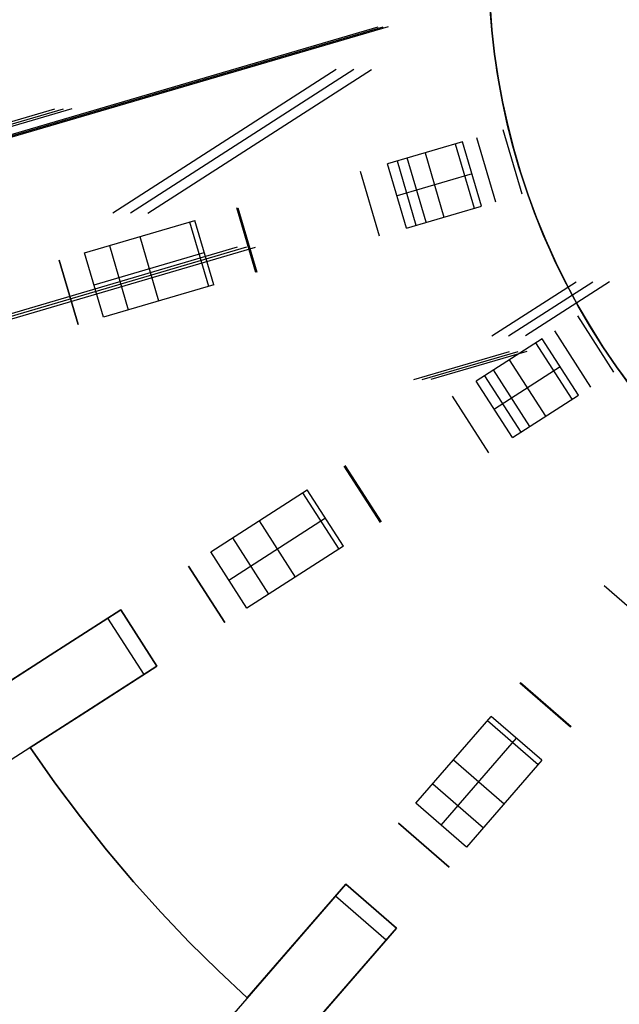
# Model space of a CAD drawing. Header units: millimetres. Extents: x 453 to 1057, y -213 to 387.
# Tile 3 of 17: x 546 to 653, y -99 to 77. Entities that reach past the tile are written whole.
import ezdxf

# ---------------------------------------------------------------- set-up
doc = ezdxf.new("R2010")
doc.units = ezdxf.units.MM

msp = doc.modelspace()

# ---------------------------------------------------------------- linework, layer by layer
at = {"extrusion": (-4e-05, 5.75113e-06, 1)}
msp.add_lwpolyline([(880.02, 87.01), (879.95, 82.68), (879.72, 78.36), (879.35, 74.05), (878.83, 69.75), (878.16, 65.48), (877.34, 61.23), (876.37, 57.01), (875.26, 52.83), (874.01, 48.69), (872.61, 44.59), (871.07, 40.55), (869.39, 36.56), (867.58, 32.63), (865.63, 28.77), (863.55, 24.98), (861.33, 21.26), (858.99, 17.62), (856.53, 14.06), (853.95, 10.59), (851.24, 7.21), (848.42, 3.93), (845.49, 0.75), (842.45, -2.33), (839.31, -5.3), (836.06, -8.17), (832.72, -10.91), (829.28, -13.54), (825.76, -16.05), (822.15, -18.44), (818.46, -20.7), (814.69, -22.83), (810.85, -24.83), (806.95, -26.7), (802.98, -28.42), (798.96, -30.02), (794.88, -31.47), (790.76, -32.77), (786.59, -33.94), (782.39, -34.96), (778.15, -35.83), (773.88, -36.56), (769.59, -37.14), (765.29, -37.57), (760.97, -37.85), (756.65, -37.98), (752.32, -37.96), (748, -37.79), (743.68, -37.48), (739.38, -37.01), (735.1, -36.39), (730.84, -35.63), (726.61, -34.72), (722.41, -33.66), (718.25, -32.46), (714.14, -31.12), (710.08, -29.63), (706.07, -28.01), (702.11, -26.24), (698.23, -24.34), (694.41, -22.31), (690.66, -20.15), (686.99, -17.86), (683.4, -15.44), (679.9, -12.9), (676.48, -10.24), (673.17, -7.46), (669.95, -4.57), (666.83, -1.57), (663.81, 1.53), (660.91, 4.74), (658.12, 8.05), (655.44, 11.45), (652.89, 14.94), (650.46, 18.52), (648.15, 22.18), (645.97, 25.92), (643.92, 29.73), (642, 33.61), (640.22, 37.55), (638.58, 41.56), (637.08, 45.61), (635.71, 49.72), (634.5, 53.87), (633.42, 58.06), (632.49, 62.29), (631.71, 66.55), (631.08, 70.83), (630.59, 75.13), (630.25, 79.44), (630.07, 83.76), (630.03, 88.09), (630.14, 92.42), (630.4, 96.73), (630.81, 101.04), (631.37, 105.33), (632.08, 109.6), (632.94, 113.84), (633.94, 118.05), (635.09, 122.22)], dxfattribs=at)
at = {"extrusion": (4e-05, -5.75113e-06, 1)}
msp.add_lwpolyline([(635.1, 122.22), (633.95, 118.05), (632.95, 113.84), (632.1, 109.6), (631.39, 105.33), (630.83, 101.04), (630.42, 96.73), (630.15, 92.41), (630.04, 88.09), (630.08, 83.76), (630.27, 79.44), (630.6, 75.12), (631.09, 70.82), (631.72, 66.54), (632.5, 62.29), (633.43, 58.06), (634.51, 53.87), (635.73, 49.72), (637.09, 45.61), (638.59, 41.55), (640.24, 37.55), (642.02, 33.61), (643.93, 29.73), (645.98, 25.92), (648.16, 22.18), (650.47, 18.52), (652.9, 14.94), (655.46, 11.45), (658.13, 8.05), (660.92, 4.74), (663.83, 1.53), (666.84, -1.57), (669.96, -4.57), (673.18, -7.46), (676.5, -10.24), (679.91, -12.9), (683.41, -15.44), (687, -17.86), (690.67, -20.15), (694.42, -22.31), (698.24, -24.35), (702.13, -26.24), (706.08, -28.01), (710.09, -29.63), (714.15, -31.12), (718.27, -32.46), (722.42, -33.66), (726.62, -34.72), (730.85, -35.63), (735.11, -36.4), (739.39, -37.01), (743.69, -37.48), (748.01, -37.8), (752.33, -37.96), (756.66, -37.98), (760.98, -37.85), (765.3, -37.57), (769.61, -37.14), (773.9, -36.56), (778.16, -35.84), (782.4, -34.96), (786.6, -33.94), (790.77, -32.78), (794.9, -31.47), (798.97, -30.02), (803, -28.43), (806.96, -26.7), (810.87, -24.83), (814.71, -22.83), (818.47, -20.7), (822.16, -18.44), (825.77, -16.06), (829.3, -13.55), (832.73, -10.92), (836.07, -8.17), (839.32, -5.31), (842.46, -2.33), (845.5, 0.75), (848.43, 3.93), (851.25, 7.21), (853.96, 10.59), (856.54, 14.06), (859.01, 17.62), (861.35, 21.26), (863.56, 24.98), (865.64, 28.77), (867.59, 32.63), (869.41, 36.56), (871.08, 40.55), (872.62, 44.59), (874.02, 48.69), (875.27, 52.83), (876.38, 57.01), (877.35, 61.23), (878.17, 65.48), (878.84, 69.75), (879.36, 74.05), (879.74, 78.36), (879.96, 82.68), (880.04, 87.01)], dxfattribs=at)
for points in [[(654.93, 12.14), (652.39, 15.66), (649.98, 19.26), (647.69, 22.95), (645.53, 26.71), (643.51, 30.55), (641.61, 34.45), (639.86, 38.42), (638.24, 42.45), (636.77, 46.53), (635.43, 50.66), (634.24, 54.83), (633.2, 59.04), (632.3, 63.29), (631.55, 67.56), (630.95, 71.86), (630.5, 76.17), (630.2, 80.5)], [(636.01, 45.81), (632.63, 57.32)], [(625.37, 55.19), (611.94, 51.24)], [(624.05, 54.8), (627.43, 43.29)], [(628.75, 43.67), (625.37, 55.19)], [(627.87, 55.92), (631.25, 44.41)], [(618.65, 53.22), (622.03, 41.7)], [(615.32, 39.73), (611.94, 51.24)], [(613.64, 51.74), (617.02, 40.23)], [(613.64, 51.74), (617.02, 40.23)], [(618.85, 40.77), (615.47, 52.28)], [(610.49, 38.31), (607.1, 49.83)], [(627.06, 49.43), (613.63, 45.49)], [(588.35, 31.81), (584.97, 43.33)], [(585.14, 43.38), (588.52, 31.86)], [(615.32, 39.73), (628.75, 43.67)], [(557.74, 35.33), (577.46, 41.12)], [(576.5, 40.84), (579.89, 29.33)], [(580.84, 29.61), (577.46, 41.12)], [(567.6, 38.23), (570.98, 26.71)], [(561.12, 23.82), (557.74, 35.33)], [(559.43, 29.57), (579.15, 35.36)], [(562.17, 36.63), (565.55, 25.12)], [(556.58, 22.48), (553.2, 34)], [(553.2, 34), (556.58, 22.48)], [(580.84, 29.61), (561.12, 23.82)], [(652.44, 13.94), (645.95, 24.04)], [(641.78, 21.36), (648.26, 11.26)], [(639.59, 19.95), (627.81, 12.38)], [(646.07, 9.85), (639.59, 19.95)], [(638.43, 19.2), (644.91, 9.11)], [(633.7, 16.16), (640.18, 6.07)], [(637.39, 4.27), (630.9, 14.37)], [(642.83, 14.9), (631.05, 7.33)], [(634.3, 2.28), (627.81, 12.38)], [(629.3, 13.34), (635.79, 3.24)], [(630.06, -0.44), (623.57, 9.66)], [(634.3, 2.28), (646.07, 9.85)], [(610.65, -12.91), (604.16, -2.82)], [(604.31, -2.72), (610.8, -12.82)], [(580.29, -18.16), (597.58, -7.05)], [(596.74, -7.59), (603.23, -17.68)], [(604.07, -17.14), (597.58, -7.05)], [(583.53, -23.21), (600.82, -12.09)], [(588.94, -12.6), (595.42, -22.7)], [(584.18, -15.66), (590.66, -25.76)], [(604.07, -17.14), (586.78, -28.25)], [(586.78, -28.25), (580.29, -18.16)], [(582.8, -30.81), (576.31, -20.72)], [(576.31, -20.72), (582.8, -30.81)], [(659.76, -32.1), (650.69, -24.25)], [(564.19, -28.51), (501.8, -68.6)], [(551.57, -36.62), (564.19, -28.51)], [(564.19, -28.51), (551.57, -36.62)], [(551.57, -36.62), (564.19, -28.51)], [(564.19, -28.51), (551.57, -36.62)], [(570.67, -38.6), (564.19, -28.51)], [(570.67, -38.6), (564.19, -28.51)], [(570.67, -38.6), (564.19, -28.51)], [(570.67, -38.6), (564.19, -28.51)], [(570.67, -38.6), (564.19, -28.51)], [(570.67, -38.6), (564.19, -28.51)], [(564.19, -28.51), (570.67, -38.6)], [(564.19, -28.51), (570.67, -38.6)], [(564.19, -28.51), (570.67, -38.6)], [(561.83, -30.02), (568.32, -40.12)], [(541.53, -43.07), (551.57, -36.62)], [(551.57, -36.62), (541.53, -43.07)], [(541.53, -43.07), (551.57, -36.62)], [(551.57, -36.62), (541.53, -43.07)], [(570.67, -38.6), (508.28, -78.7)], [(570.67, -38.6), (558.06, -46.71)], [(558.06, -46.71), (570.67, -38.6)], [(570.67, -38.6), (558.06, -46.71)], [(558.06, -46.71), (570.67, -38.6)], [(644.65, -49.54), (635.58, -41.68)], [(635.7, -41.55), (644.76, -49.41)], [(558.06, -46.71), (548.02, -53.16)], [(548.02, -53.16), (558.06, -46.71)], [(558.06, -46.71), (548.02, -53.16)], [(548.02, -53.16), (558.06, -46.71)], [(617, -63.13), (630.46, -47.6)], [(629.8, -48.35), (638.87, -56.21)], [(639.53, -55.45), (630.46, -47.6)], [(621.53, -67.06), (634.99, -51.52)], [(548.02, -53.16), (552.43, -59.46), (556.98, -65.56), (561.67, -71.46), (566.49, -77.17), (571.43, -82.67), (576.47, -87.97), (581.61, -93.06), (586.83, -97.95)], [(548.02, -53.16), (552.43, -59.46), (556.98, -65.56), (561.67, -71.46), (566.49, -77.17), (571.43, -82.67), (576.47, -87.97), (581.61, -93.06), (586.83, -97.95)], [(586.83, -97.95), (581.61, -93.06), (576.47, -87.97), (571.43, -82.67), (566.49, -77.17), (561.67, -71.46), (556.98, -65.56), (552.43, -59.46), (548.02, -53.16)], [(548.02, -53.16), (552.43, -59.46), (556.98, -65.56), (561.67, -71.46), (566.49, -77.17), (571.43, -82.67), (576.47, -87.97), (581.61, -93.06), (586.83, -97.95)], [(586.83, -97.95), (581.61, -93.06), (576.47, -87.97), (571.43, -82.67), (566.49, -77.17), (561.67, -71.46), (556.98, -65.56), (552.43, -59.46), (548.02, -53.16)], [(586.83, -97.95), (581.61, -93.06), (576.47, -87.97), (571.43, -82.67), (566.49, -77.17), (561.67, -71.46), (556.98, -65.56), (552.43, -59.46), (548.02, -53.16)], [(623.73, -55.36), (632.8, -63.22)], [(639.53, -55.45), (626.07, -70.99)], [(620.02, -59.64), (629.09, -67.5)], [(626.07, -70.99), (617, -63.13)], [(622.97, -74.56), (613.9, -66.7)], [(613.9, -66.7), (622.97, -74.56)], [(604.46, -77.6), (555.9, -133.64)], [(594.64, -88.93), (604.46, -77.6)], [(604.46, -77.6), (594.64, -88.93)], [(594.64, -88.93), (604.46, -77.6)], [(604.46, -77.6), (594.64, -88.93)], [(613.53, -85.45), (604.46, -77.6)], [(613.53, -85.45), (604.46, -77.6)], [(613.53, -85.45), (604.46, -77.6)], [(613.53, -85.45), (604.46, -77.6)], [(613.53, -85.45), (604.46, -77.6)], [(613.53, -85.45), (604.46, -77.6)], [(604.46, -77.6), (613.53, -85.45)], [(604.46, -77.6), (613.53, -85.45)], [(604.46, -77.6), (613.53, -85.45)], [(602.63, -79.71), (611.7, -87.57)], [(613.53, -85.45), (564.96, -141.5)], [(613.53, -85.45), (603.71, -96.79)], [(603.71, -96.79), (613.53, -85.45)], [(613.53, -85.45), (603.71, -96.79)], [(603.71, -96.79), (613.53, -85.45)], [(586.83, -97.95), (594.64, -88.93)], [(594.64, -88.93), (586.83, -97.95)], [(586.83, -97.95), (594.64, -88.93)], [(594.64, -88.93), (586.83, -97.95)], [(603.71, -96.79), (595.9, -105.8)], [(595.9, -105.8), (603.71, -96.79)], [(603.71, -96.79), (595.9, -105.8)], [(595.9, -105.8), (603.71, -96.79)]]:
    msp.add_lwpolyline(points)
at = {"extrusion": (-0.028774, 0.995785, -0.087093)}
for points in [[(-616.72, -59.31), (-634.02, -7.17)], [(-618.24, -59.81), (-635.54, -7.67)], [(-637.07, -8.18), (-619.77, -60.32)]]:
    msp.add_lwpolyline(points, dxfattribs=at)
at = {"extrusion": (-0.281733, 0.959493, 5.13815e-15)}
msp.add_lwpolyline([(-623.15, -10.6), (-623.24, -10.34), (-623.31, -10.08), (-623.38, -9.81), (-623.44, -9.54), (-623.49, -9.26), (-623.52, -8.99), (-623.55, -8.71), (-623.57, -8.44), (-623.58, -8.16), (-623.59, -7.89), (-623.58, -7.61), (-623.56, -7.33), (-623.53, -7.06), (-623.49, -6.78), (-623.45, -6.51), (-623.39, -6.24), (-623.32, -5.97), (-623.25, -5.7), (-623.17, -5.44), (-623.07, -5.18), (-622.97, -4.92), (-622.86, -4.67), (-622.74, -4.42), (-622.61, -4.17), (-622.48, -3.93), (-622.33, -3.7), (-622.18, -3.47), (-622.02, -3.24), (-621.85, -3.02), (-621.67, -2.81), (-621.49, -2.6), (-621.3, -2.4), (-621.1, -2.21), (-620.9, -2.02), (-620.69, -1.84), (-620.47, -1.67), (-620.25, -1.5), (-620.02, -1.34), (-619.79, -1.19), (-619.55, -1.05), (-619.31, -0.92), (-619.06, -0.8), (-618.81, -0.68), (-618.56, -0.57), (-618.3, -0.47), (-618.04, -0.38), (-617.77, -0.3), (-617.5, -0.23), (-617.23, -0.17), (-616.96, -0.12), (-616.69, -0.08), (-616.42, -0.04), (-616.14, -0.02), (-615.86, 0), (-615.59, 0)], dxfattribs=at)
at = {"extrusion": (-0.137925, 0.979956, -0.143748)}
for points in [[(-538.28, -148.06), (-614.86, -69.85)], [(-539.15, -148.91), (-615.73, -70.7)], [(-616.6, -71.56), (-540.02, -149.77)]]:
    msp.add_lwpolyline(points, dxfattribs=at)
at = {"extrusion": (-0.281733, 0.959493, -6.67904e-14)}
msp.add_lwpolyline([(-601.58, 0), (-601.31, 0), (-601.04, -0.02), (-600.77, -0.04), (-600.5, -0.07), (-600.23, -0.12), (-599.96, -0.17), (-599.7, -0.23), (-599.43, -0.29), (-599.17, -0.37), (-598.91, -0.46), (-598.66, -0.55), (-598.41, -0.66), (-598.16, -0.77), (-597.92, -0.89), (-597.68, -1.02), (-597.44, -1.16), (-597.21, -1.3), (-596.98, -1.45), (-596.76, -1.62), (-596.55, -1.78)], dxfattribs=at)
at = {"extrusion": (-0.281733, 0.959493, 2.00634e-14)}
msp.add_lwpolyline([(-603.36, -65.6), (-603.54, -65.41), (-603.71, -65.22), (-603.88, -65.03), (-604.04, -64.82), (-604.2, -64.61), (-604.34, -64.4), (-604.48, -64.18), (-604.62, -63.96), (-604.75, -63.74), (-604.86, -63.51), (-604.98, -63.27), (-605.08, -63.03), (-605.18, -62.79), (-605.26, -62.55)], dxfattribs=at)
at = {"extrusion": (-0.281733, 0.959493, 4.45063e-15)}
msp.add_lwpolyline([(-623.15, -10.6), (-623.24, -10.34), (-623.31, -10.08), (-623.38, -9.81), (-623.44, -9.54), (-623.49, -9.26), (-623.52, -8.99), (-623.55, -8.71), (-623.57, -8.44), (-623.58, -8.16), (-623.59, -7.89), (-623.58, -7.61), (-623.56, -7.33), (-623.53, -7.06), (-623.49, -6.78), (-623.45, -6.51), (-623.39, -6.24), (-623.32, -5.97), (-623.25, -5.7), (-623.17, -5.44), (-623.07, -5.18), (-622.97, -4.92), (-622.86, -4.67), (-622.74, -4.42), (-622.61, -4.17), (-622.48, -3.93), (-622.33, -3.7), (-622.18, -3.47), (-622.02, -3.24), (-621.85, -3.02), (-621.67, -2.81), (-621.49, -2.6), (-621.3, -2.4), (-621.1, -2.21), (-620.9, -2.02), (-620.69, -1.84), (-620.47, -1.67), (-620.25, -1.5), (-620.02, -1.34), (-619.79, -1.19), (-619.55, -1.05), (-619.31, -0.92), (-619.06, -0.8), (-618.81, -0.68), (-618.56, -0.57), (-618.3, -0.47), (-618.04, -0.38), (-617.77, -0.3), (-617.5, -0.23), (-617.23, -0.17), (-616.96, -0.12), (-616.69, -0.08), (-616.42, -0.04), (-616.14, -0.02), (-615.86, 0), (-615.59, 0)], dxfattribs=at)
at = {"extrusion": (-0.167321, 0.975737, -0.141214)}
for points in [[(-606.79, -9.32), (-460.99, -129.39)], [(-607.49, -10.16), (-461.68, -130.23)], [(-462.38, -131.07), (-608.18, -11)]]:
    msp.add_lwpolyline(points, dxfattribs=at)
at = {"extrusion": (-0.281733, 0.959493, 4.81763e-14)}
msp.add_lwpolyline([(-603.36, -65.6), (-603.54, -65.41), (-603.71, -65.22), (-603.88, -65.03), (-604.04, -64.82), (-604.2, -64.61), (-604.34, -64.4), (-604.48, -64.18), (-604.62, -63.96), (-604.75, -63.74), (-604.86, -63.51), (-604.98, -63.27), (-605.08, -63.03), (-605.18, -62.79), (-605.26, -62.55)], dxfattribs=at)
at = {"extrusion": (-0.281733, 0.959493, 2.55777e-16)}
msp.add_lwpolyline([(-615.59, 0), (-615.86, 0), (-616.14, -0.02), (-616.42, -0.04), (-616.69, -0.08), (-616.96, -0.12), (-617.23, -0.17), (-617.5, -0.23), (-617.77, -0.3), (-618.04, -0.38), (-618.3, -0.47), (-618.56, -0.57), (-618.81, -0.68), (-619.06, -0.8), (-619.31, -0.92), (-619.55, -1.05), (-619.79, -1.19), (-620.02, -1.34), (-620.25, -1.5), (-620.47, -1.67), (-620.69, -1.84), (-620.9, -2.02), (-621.1, -2.21), (-621.3, -2.4), (-621.49, -2.6), (-621.67, -2.81), (-621.85, -3.02), (-622.02, -3.24), (-622.18, -3.47), (-622.33, -3.7), (-622.48, -3.93), (-622.61, -4.17), (-622.74, -4.42), (-622.86, -4.67), (-622.97, -4.92), (-623.07, -5.18), (-623.17, -5.44), (-623.25, -5.7), (-623.32, -5.97), (-623.39, -6.24), (-623.45, -6.51), (-623.49, -6.78), (-623.53, -7.06), (-623.56, -7.33), (-623.58, -7.61), (-623.59, -7.89), (-623.58, -8.16), (-623.57, -8.44), (-623.55, -8.71), (-623.52, -8.99), (-623.49, -9.26), (-623.44, -9.54), (-623.38, -9.81), (-623.31, -10.08), (-623.24, -10.34), (-623.15, -10.6)], dxfattribs=at)
at = {"extrusion": (-0.281733, 0.959493, 5.26488e-15)}
msp.add_lwpolyline([(-601.58, 0), (-601.31, 0), (-601.04, -0.02), (-600.77, -0.04), (-600.5, -0.07), (-600.23, -0.12), (-599.96, -0.17), (-599.7, -0.23), (-599.43, -0.29), (-599.17, -0.37), (-598.91, -0.46), (-598.66, -0.55), (-598.41, -0.66), (-598.16, -0.77), (-597.92, -0.89), (-597.68, -1.02), (-597.44, -1.16), (-597.21, -1.3), (-596.98, -1.45), (-596.76, -1.62), (-596.55, -1.78)], dxfattribs=at)
at = {"extrusion": (-0.011705, 0.998283, 0.057394)}
for points in [[(-585.44, -512.82), (-539.69, -288.88)], [(-587.06, -512.49), (-541.31, -288.55)], [(-542.93, -288.22), (-588.68, -512.16)]]:
    msp.add_lwpolyline(points, dxfattribs=at)
at = {"extrusion": (-0.281733, 0.959493, 9.39636e-15)}
msp.add_lwpolyline([(-565.65, -521.23), (-565.93, -521.23), (-566.2, -521.22), (-566.48, -521.19), (-566.75, -521.16), (-567.02, -521.12), (-567.29, -521.07), (-567.55, -521.01), (-567.82, -520.94), (-568.08, -520.86), (-568.34, -520.77), (-568.6, -520.67), (-568.85, -520.57), (-569.1, -520.45), (-569.34, -520.33), (-569.58, -520.2), (-569.82, -520.06), (-570.05, -519.92), (-570.28, -519.76), (-570.5, -519.6), (-570.71, -519.43), (-570.92, -519.25), (-571.13, -519.07), (-571.32, -518.88), (-571.51, -518.68), (-571.7, -518.48), (-571.87, -518.27), (-572.04, -518.05), (-572.2, -517.83), (-572.36, -517.6), (-572.5, -517.37), (-572.64, -517.14), (-572.77, -516.89), (-572.89, -516.65), (-573, -516.4), (-573.11, -516.15), (-573.2, -515.89), (-573.29, -515.63), (-573.37, -515.37), (-573.43, -515.1), (-573.49, -514.83), (-573.54, -514.57), (-573.58, -514.29), (-573.62, -514.02), (-573.64, -513.75), (-573.65, -513.48), (-573.65, -513.2), (-573.65, -512.93), (-573.63, -512.65), (-573.61, -512.38), (-573.58, -512.11), (-573.53, -511.84), (-573.48, -511.57)], dxfattribs=at)
at = {"extrusion": (-0.281733, 0.959493, 3.43921e-14)}
msp.add_lwpolyline([(-603.36, -65.6), (-603.54, -65.41), (-603.71, -65.22), (-603.88, -65.03), (-604.04, -64.82), (-604.2, -64.61), (-604.34, -64.4), (-604.48, -64.18), (-604.62, -63.96), (-604.75, -63.74), (-604.86, -63.51), (-604.98, -63.27), (-605.08, -63.03), (-605.18, -62.79), (-605.26, -62.55)], dxfattribs=at)
at = {"extrusion": (-0.281733, 0.959493, 3.01799e-14)}
msp.add_lwpolyline([(-596.55, -1.78), (-596.76, -1.62), (-596.98, -1.45), (-597.21, -1.3), (-597.44, -1.16), (-597.68, -1.02), (-597.92, -0.89), (-598.16, -0.77), (-598.41, -0.66), (-598.66, -0.55), (-598.91, -0.46), (-599.17, -0.37), (-599.43, -0.29), (-599.7, -0.23), (-599.96, -0.17), (-600.23, -0.12), (-600.5, -0.07), (-600.77, -0.04), (-601.04, -0.02), (-601.31, 0), (-601.58, 0)], dxfattribs=at)
at = {"extrusion": (-0.281733, 0.959493, 1.84108e-15)}
msp.add_lwpolyline([(-565.65, -521.23), (-565.93, -521.23), (-566.2, -521.22), (-566.48, -521.19), (-566.75, -521.16), (-567.02, -521.12), (-567.29, -521.07), (-567.55, -521.01), (-567.82, -520.94), (-568.08, -520.86), (-568.34, -520.77), (-568.6, -520.67), (-568.85, -520.57), (-569.1, -520.45), (-569.34, -520.33), (-569.58, -520.2), (-569.82, -520.06), (-570.05, -519.92), (-570.28, -519.76), (-570.5, -519.6), (-570.71, -519.43), (-570.92, -519.25), (-571.13, -519.07), (-571.32, -518.88), (-571.51, -518.68), (-571.7, -518.48), (-571.87, -518.27), (-572.04, -518.05), (-572.2, -517.83), (-572.36, -517.6), (-572.5, -517.37), (-572.64, -517.14), (-572.77, -516.89), (-572.89, -516.65), (-573, -516.4), (-573.11, -516.15), (-573.2, -515.89), (-573.29, -515.63), (-573.37, -515.37), (-573.43, -515.1), (-573.49, -514.83), (-573.54, -514.57), (-573.58, -514.29), (-573.62, -514.02), (-573.64, -513.75), (-573.65, -513.48), (-573.65, -513.2), (-573.65, -512.93), (-573.63, -512.65), (-573.61, -512.38), (-573.58, -512.11), (-573.53, -511.84), (-573.48, -511.57)], dxfattribs=at)
at = {"extrusion": (-0.281733, 0.959493, 2.89137e-14)}
msp.add_lwpolyline([(-540.37, -517.86), (-540.43, -518.02), (-540.5, -518.18), (-540.57, -518.34), (-540.64, -518.5), (-540.72, -518.65), (-540.81, -518.8), (-540.9, -518.94), (-540.99, -519.09), (-541.09, -519.23), (-541.2, -519.36), (-541.31, -519.49), (-541.42, -519.62), (-541.54, -519.75), (-541.67, -519.87), (-541.79, -519.98), (-541.92, -520.1), (-542.06, -520.2), (-542.2, -520.3), (-542.34, -520.4), (-542.48, -520.49), (-542.63, -520.58), (-542.78, -520.66), (-542.94, -520.74), (-543.09, -520.81), (-543.25, -520.88), (-543.41, -520.94), (-543.58, -521), (-543.74, -521.05), (-543.91, -521.09), (-544.08, -521.13), (-544.24, -521.16), (-544.41, -521.19), (-544.59, -521.21), (-544.76, -521.22), (-544.93, -521.23), (-545.1, -521.23)], dxfattribs=at)
at = {"extrusion": (-0.028774, 0.995785, 0.087093)}
for points in [[(-463.87, -245.95), (-553.95, -517.46)], [(-465.39, -245.44), (-555.48, -516.96)], [(-557, -516.45), (-466.92, -244.94)]]:
    msp.add_lwpolyline(points, dxfattribs=at)
at = {"extrusion": (1, 0, 0)}
for points in [[(32.67, -51.1), (32.67, -133.31)], [(32.67, -333.58), (32.67, -504.14)], [(21.15, -51.1), (21.15, -133.31)], [(21.15, -333.58), (21.15, -504.14)], [(-23.27, -51.1), (-23.27, -133.31)], [(-23.27, -333.58), (-23.27, -504.14)], [(-28.51, -160), (-28.51, -143)], [(-28.51, -242), (-28.51, -172)], [(-28.51, -288), (-28.51, -254)], [(-33.37, -51.1), (-33.37, -133.31)], [(-33.37, -333.58), (-33.37, -504.14)], [(-33.56, -160), (-33.56, -143)], [(-33.56, -242), (-33.56, -172)], [(-33.56, -288), (-33.56, -254)], [(-38.6, -143), (-38.6, -160)], [(-38.6, -172), (-38.6, -242)], [(-38.6, -254), (-38.6, -288)], [(-53.16, -160), (-53.16, -172)], [(-53.16, -242), (-53.16, -254)], [(-70.27, -51.1), (-70.27, -133.31)], [(-70.27, -333.58), (-70.27, -504.14)], [(-77.6, -160), (-77.6, -143)], [(-77.6, -242), (-77.6, -172)], [(-77.6, -288), (-77.6, -254)], [(-78.13, -51.1), (-78.13, -133.31)], [(-78.13, -333.58), (-78.13, -504.14)], [(-81.52, -160), (-81.52, -143)], [(-81.52, -242), (-81.52, -172)], [(-81.52, -288), (-81.52, -254)], [(-85.45, -143), (-85.45, -160)], [(-85.45, -172), (-85.45, -242)], [(-85.45, -254), (-85.45, -288)], [(-97.95, -160), (-97.95, -172)], [(-97.95, -242), (-97.95, -254)]]:
    msp.add_lwpolyline(points, dxfattribs=at)
at = {"extrusion": (-0.281733, 0.959493, 2.48113e-14)}
msp.add_lwpolyline([(-573.48, -511.57), (-573.53, -511.84), (-573.58, -512.11), (-573.61, -512.38), (-573.63, -512.65), (-573.65, -512.93), (-573.65, -513.2), (-573.65, -513.48), (-573.64, -513.75), (-573.62, -514.02), (-573.58, -514.29), (-573.54, -514.57), (-573.49, -514.83), (-573.43, -515.1), (-573.37, -515.37), (-573.29, -515.63), (-573.2, -515.89), (-573.11, -516.15), (-573, -516.4), (-572.89, -516.65), (-572.77, -516.89), (-572.64, -517.14), (-572.5, -517.37), (-572.36, -517.6), (-572.2, -517.83), (-572.04, -518.05), (-571.87, -518.27), (-571.7, -518.48), (-571.51, -518.68), (-571.32, -518.88), (-571.13, -519.07), (-570.92, -519.25), (-570.71, -519.43), (-570.5, -519.6), (-570.28, -519.76), (-570.05, -519.92), (-569.82, -520.06), (-569.58, -520.2), (-569.34, -520.33), (-569.1, -520.45), (-568.85, -520.57), (-568.6, -520.67), (-568.34, -520.77), (-568.08, -520.86), (-567.82, -520.94), (-567.55, -521.01), (-567.29, -521.07), (-567.02, -521.12), (-566.75, -521.16), (-566.48, -521.19), (-566.2, -521.22), (-565.93, -521.23), (-565.65, -521.23)], dxfattribs=at)
at = {"extrusion": (-0.281733, 0.959493, 1.71856e-14)}
msp.add_lwpolyline([(-540.37, -517.86), (-540.43, -518.02), (-540.5, -518.18), (-540.57, -518.34), (-540.64, -518.5), (-540.72, -518.65), (-540.81, -518.8), (-540.9, -518.94), (-540.99, -519.09), (-541.09, -519.23), (-541.2, -519.36), (-541.31, -519.49), (-541.42, -519.62), (-541.54, -519.75), (-541.67, -519.87), (-541.79, -519.98), (-541.92, -520.1), (-542.06, -520.2), (-542.2, -520.3), (-542.34, -520.4), (-542.48, -520.49), (-542.63, -520.58), (-542.78, -520.66), (-542.94, -520.74), (-543.09, -520.81), (-543.25, -520.88), (-543.41, -520.94), (-543.58, -521), (-543.74, -521.05), (-543.91, -521.09), (-544.08, -521.13), (-544.24, -521.16), (-544.41, -521.19), (-544.59, -521.21), (-544.76, -521.22), (-544.93, -521.23), (-545.1, -521.23)], dxfattribs=at)
at = {"extrusion": (-0.281733, 0.959493, 3.03146e-15)}
msp.add_lwpolyline([(-545.1, -521.23), (-544.93, -521.23), (-544.76, -521.22), (-544.59, -521.21), (-544.41, -521.19), (-544.24, -521.16), (-544.08, -521.13), (-543.91, -521.09), (-543.74, -521.05), (-543.58, -521), (-543.41, -520.94), (-543.25, -520.88), (-543.09, -520.81), (-542.94, -520.74), (-542.78, -520.66), (-542.63, -520.58), (-542.48, -520.49), (-542.34, -520.4), (-542.2, -520.3), (-542.06, -520.2), (-541.92, -520.1), (-541.79, -519.98), (-541.67, -519.87), (-541.54, -519.75), (-541.42, -519.62), (-541.31, -519.49), (-541.2, -519.36), (-541.09, -519.23), (-540.99, -519.09), (-540.9, -518.94), (-540.81, -518.8), (-540.72, -518.65), (-540.64, -518.5), (-540.57, -518.34), (-540.5, -518.18), (-540.43, -518.02), (-540.37, -517.86)], dxfattribs=at)
at = {"extrusion": (-0.048973, 0.984387, -0.169065)}
for points in [[(-630.84, -64.52), (-646.35, -11.82)], [(-633.83, -65.4), (-649.34, -12.7)], [(-652.32, -13.58), (-636.82, -66.28)]]:
    msp.add_lwpolyline(points, dxfattribs=at)
at = {"extrusion": (-0.540641, 0.841254, 1.81961e-14)}
msp.add_lwpolyline([(-556.4, -10.6), (-556.49, -10.34), (-556.57, -10.08), (-556.63, -9.81), (-556.69, -9.54), (-556.74, -9.26), (-556.78, -8.99), (-556.81, -8.71), (-556.83, -8.44), (-556.84, -8.16), (-556.84, -7.89), (-556.83, -7.61), (-556.81, -7.33), (-556.78, -7.06), (-556.75, -6.78), (-556.7, -6.51), (-556.64, -6.24), (-556.58, -5.97), (-556.5, -5.7), (-556.42, -5.44), (-556.33, -5.18), (-556.22, -4.92), (-556.11, -4.67), (-555.99, -4.42), (-555.87, -4.17), (-555.73, -3.93), (-555.58, -3.7), (-555.43, -3.47), (-555.27, -3.24), (-555.1, -3.02), (-554.93, -2.81), (-554.74, -2.6), (-554.55, -2.4), (-554.36, -2.21), (-554.15, -2.02), (-553.94, -1.84), (-553.73, -1.67), (-553.5, -1.5), (-553.28, -1.34), (-553.04, -1.19), (-552.81, -1.05), (-552.56, -0.92), (-552.32, -0.8), (-552.07, -0.68), (-551.81, -0.57), (-551.55, -0.47), (-551.29, -0.38), (-551.02, -0.3), (-550.76, -0.23), (-550.49, -0.17), (-550.22, -0.12), (-549.94, -0.08), (-549.67, -0.04), (-549.39, -0.02), (-549.12, 0), (-548.84, 0)], dxfattribs=at)
at = {"extrusion": (-0.540641, 0.841254, -9.33322e-17)}
msp.add_lwpolyline([(-556.4, -10.6), (-556.49, -10.34), (-556.57, -10.08), (-556.63, -9.81), (-556.69, -9.54), (-556.74, -9.26), (-556.78, -8.99), (-556.81, -8.71), (-556.83, -8.44), (-556.84, -8.16), (-556.84, -7.89), (-556.83, -7.61), (-556.81, -7.33), (-556.78, -7.06), (-556.75, -6.78), (-556.7, -6.51), (-556.64, -6.24), (-556.58, -5.97), (-556.5, -5.7), (-556.42, -5.44), (-556.33, -5.18), (-556.22, -4.92), (-556.11, -4.67), (-555.99, -4.42), (-555.87, -4.17), (-555.73, -3.93), (-555.58, -3.7), (-555.43, -3.47), (-555.27, -3.24), (-555.1, -3.02), (-554.93, -2.81), (-554.74, -2.6), (-554.55, -2.4), (-554.36, -2.21), (-554.15, -2.02), (-553.94, -1.84), (-553.73, -1.67), (-553.5, -1.5), (-553.28, -1.34), (-553.04, -1.19), (-552.81, -1.05), (-552.56, -0.92), (-552.32, -0.8), (-552.07, -0.68), (-551.81, -0.57), (-551.55, -0.47), (-551.29, -0.38), (-551.02, -0.3), (-550.76, -0.23), (-550.49, -0.17), (-550.22, -0.12), (-549.94, -0.08), (-549.67, -0.04), (-549.39, -0.02), (-549.12, 0), (-548.84, 0)], dxfattribs=at)
at = {"extrusion": (-0.540641, 0.841254, -2.44772e-14)}
msp.add_lwpolyline([(-536.61, -65.6), (-536.79, -65.41), (-536.96, -65.22), (-537.13, -65.03), (-537.29, -64.82), (-537.45, -64.61), (-537.6, -64.4), (-537.74, -64.18), (-537.87, -63.96), (-538, -63.74), (-538.12, -63.51), (-538.23, -63.27), (-538.33, -63.03), (-538.43, -62.79), (-538.52, -62.55)], dxfattribs=at)
at = {"extrusion": (-0.540641, 0.841254, 2.10672e-15)}
msp.add_lwpolyline([(-548.84, 0), (-549.12, 0), (-549.39, -0.02), (-549.67, -0.04), (-549.94, -0.08), (-550.22, -0.12), (-550.49, -0.17), (-550.76, -0.23), (-551.02, -0.3), (-551.29, -0.38), (-551.55, -0.47), (-551.81, -0.57), (-552.07, -0.68), (-552.32, -0.8), (-552.56, -0.92), (-552.81, -1.05), (-553.04, -1.19), (-553.28, -1.34), (-553.5, -1.5), (-553.73, -1.67), (-553.94, -1.84), (-554.15, -2.02), (-554.36, -2.21), (-554.55, -2.4), (-554.74, -2.6), (-554.93, -2.81), (-555.1, -3.02), (-555.27, -3.24), (-555.43, -3.47), (-555.58, -3.7), (-555.73, -3.93), (-555.87, -4.17), (-555.99, -4.42), (-556.11, -4.67), (-556.22, -4.92), (-556.33, -5.18), (-556.42, -5.44), (-556.5, -5.7), (-556.58, -5.97), (-556.64, -6.24), (-556.7, -6.51), (-556.75, -6.78), (-556.78, -7.06), (-556.81, -7.33), (-556.83, -7.61), (-556.84, -7.89), (-556.84, -8.16), (-556.83, -8.44), (-556.81, -8.71), (-556.78, -8.99), (-556.74, -9.26), (-556.69, -9.54), (-556.63, -9.81), (-556.57, -10.08), (-556.49, -10.34), (-556.4, -10.6)], dxfattribs=at)
at = {"extrusion": (-0.246101, 0.924042, -0.292541)}
for points in [[(-537.85, -187.28), (-611.53, -106.34)], [(-539.68, -188.95), (-613.37, -108.01)], [(-615.2, -109.68), (-541.52, -190.62)]]:
    msp.add_lwpolyline(points, dxfattribs=at)
at = {"extrusion": (-0.540641, 0.841254, -7.39481e-14)}
msp.add_lwpolyline([(-534.84, 0), (-534.57, 0), (-534.29, -0.02), (-534.02, -0.04), (-533.75, -0.07), (-533.48, -0.12), (-533.22, -0.17), (-532.95, -0.23), (-532.69, -0.29), (-532.43, -0.37), (-532.17, -0.46), (-531.91, -0.55), (-531.66, -0.66), (-531.41, -0.77), (-531.17, -0.89), (-530.93, -1.02), (-530.69, -1.16), (-530.46, -1.3), (-530.24, -1.45), (-530.02, -1.62), (-529.8, -1.78)], dxfattribs=at)
at = {"extrusion": (-0.302704, 0.907452, -0.29138)}
for points in [[(-594.59, -56.53), (-452.34, -180.79)], [(-596.07, -58.23), (-453.82, -182.48)], [(-455.3, -184.17), (-597.54, -59.92)]]:
    msp.add_lwpolyline(points, dxfattribs=at)
at = {"extrusion": (-0.540641, 0.841254, 4.69673e-14)}
msp.add_lwpolyline([(-536.61, -65.6), (-536.79, -65.41), (-536.96, -65.22), (-537.13, -65.03), (-537.29, -64.82), (-537.45, -64.61), (-537.6, -64.4), (-537.74, -64.18), (-537.87, -63.96), (-538, -63.74), (-538.12, -63.51), (-538.23, -63.27), (-538.33, -63.03), (-538.43, -62.79), (-538.52, -62.55)], dxfattribs=at)
at = {"extrusion": (-0.540641, 0.841254, 1.04256e-14)}
msp.add_lwpolyline([(-534.84, 0), (-534.57, 0), (-534.29, -0.02), (-534.02, -0.04), (-533.75, -0.07), (-533.48, -0.12), (-533.22, -0.17), (-532.95, -0.23), (-532.69, -0.29), (-532.43, -0.37), (-532.17, -0.46), (-531.91, -0.55), (-531.66, -0.66), (-531.41, -0.77), (-531.17, -0.89), (-530.93, -1.02), (-530.69, -1.16), (-530.46, -1.3), (-530.24, -1.45), (-530.02, -1.62), (-529.8, -1.78)], dxfattribs=at)
at = {"extrusion": (-0.540641, 0.841254, 8.19772e-14)}
msp.add_lwpolyline([(-536.61, -65.6), (-536.79, -65.41), (-536.96, -65.22), (-537.13, -65.03), (-537.29, -64.82), (-537.45, -64.61), (-537.6, -64.4), (-537.74, -64.18), (-537.87, -63.96), (-538, -63.74), (-538.12, -63.51), (-538.23, -63.27), (-538.33, -63.03), (-538.43, -62.79), (-538.52, -62.55)], dxfattribs=at)
at = {"extrusion": (-0.540641, 0.841254, -1.64457e-14)}
msp.add_lwpolyline([(-529.8, -1.78), (-530.02, -1.62), (-530.24, -1.45), (-530.46, -1.3), (-530.69, -1.16), (-530.93, -1.02), (-531.17, -0.89), (-531.41, -0.77), (-531.66, -0.66), (-531.91, -0.55), (-532.17, -0.46), (-532.43, -0.37), (-532.69, -0.29), (-532.95, -0.23), (-533.22, -0.17), (-533.48, -0.12), (-533.75, -0.07), (-534.02, -0.04), (-534.29, -0.02), (-534.57, 0), (-534.84, 0)], dxfattribs=at)
at = {"extrusion": (-0.019786, 0.993662, 0.11065)}
for points in [[(-603.99, -506.79), (-563.51, -281.83)], [(-607.13, -506.22), (-566.65, -281.27)], [(-569.79, -280.7), (-610.27, -505.66)]]:
    msp.add_lwpolyline(points, dxfattribs=at)
at = {"extrusion": (-0.540641, 0.841254, 2.8824e-15)}
msp.add_lwpolyline([(-498.91, -521.23), (-499.18, -521.23), (-499.45, -521.22), (-499.73, -521.19), (-500, -521.16), (-500.27, -521.12), (-500.54, -521.07), (-500.81, -521.01), (-501.07, -520.94), (-501.33, -520.86), (-501.59, -520.77), (-501.85, -520.67), (-502.1, -520.57), (-502.35, -520.45), (-502.6, -520.33), (-502.84, -520.2), (-503.07, -520.06), (-503.31, -519.92), (-503.53, -519.76), (-503.75, -519.6), (-503.97, -519.43), (-504.18, -519.25), (-504.38, -519.07), (-504.58, -518.88), (-504.77, -518.68), (-504.95, -518.48), (-505.12, -518.27), (-505.29, -518.05), (-505.45, -517.83), (-505.61, -517.6), (-505.75, -517.37), (-505.89, -517.14), (-506.02, -516.89), (-506.14, -516.65), (-506.25, -516.4), (-506.36, -516.15), (-506.45, -515.89), (-506.54, -515.63), (-506.62, -515.37), (-506.69, -515.1), (-506.75, -514.83), (-506.8, -514.57), (-506.84, -514.29), (-506.87, -514.02), (-506.89, -513.75), (-506.9, -513.48), (-506.91, -513.2), (-506.9, -512.93), (-506.89, -512.65), (-506.86, -512.38), (-506.83, -512.11), (-506.78, -511.84), (-506.73, -511.57)], dxfattribs=at)
at = {"extrusion": (-0.540641, 0.841254, 7.01271e-15)}
msp.add_lwpolyline([(-498.91, -521.23), (-499.18, -521.23), (-499.45, -521.22), (-499.73, -521.19), (-500, -521.16), (-500.27, -521.12), (-500.54, -521.07), (-500.81, -521.01), (-501.07, -520.94), (-501.33, -520.86), (-501.59, -520.77), (-501.85, -520.67), (-502.1, -520.57), (-502.35, -520.45), (-502.6, -520.33), (-502.84, -520.2), (-503.07, -520.06), (-503.31, -519.92), (-503.53, -519.76), (-503.75, -519.6), (-503.97, -519.43), (-504.18, -519.25), (-504.38, -519.07), (-504.58, -518.88), (-504.77, -518.68), (-504.95, -518.48), (-505.12, -518.27), (-505.29, -518.05), (-505.45, -517.83), (-505.61, -517.6), (-505.75, -517.37), (-505.89, -517.14), (-506.02, -516.89), (-506.14, -516.65), (-506.25, -516.4), (-506.36, -516.15), (-506.45, -515.89), (-506.54, -515.63), (-506.62, -515.37), (-506.69, -515.1), (-506.75, -514.83), (-506.8, -514.57), (-506.84, -514.29), (-506.87, -514.02), (-506.89, -513.75), (-506.9, -513.48), (-506.91, -513.2), (-506.9, -512.93), (-506.89, -512.65), (-506.86, -512.38), (-506.83, -512.11), (-506.78, -511.84), (-506.73, -511.57)], dxfattribs=at)
at = {"extrusion": (-0.540641, 0.841254, 1.77306e-14)}
msp.add_lwpolyline([(-506.73, -511.57), (-506.78, -511.84), (-506.83, -512.11), (-506.86, -512.38), (-506.89, -512.65), (-506.9, -512.93), (-506.91, -513.2), (-506.9, -513.48), (-506.89, -513.75), (-506.87, -514.02), (-506.84, -514.29), (-506.8, -514.57), (-506.75, -514.83), (-506.69, -515.1), (-506.62, -515.37), (-506.54, -515.63), (-506.45, -515.89), (-506.36, -516.15), (-506.25, -516.4), (-506.14, -516.65), (-506.02, -516.89), (-505.89, -517.14), (-505.75, -517.37), (-505.61, -517.6), (-505.45, -517.83), (-505.29, -518.05), (-505.12, -518.27), (-504.95, -518.48), (-504.77, -518.68), (-504.58, -518.88), (-504.38, -519.07), (-504.18, -519.25), (-503.97, -519.43), (-503.75, -519.6), (-503.53, -519.76), (-503.31, -519.92), (-503.07, -520.06), (-502.84, -520.2), (-502.6, -520.33), (-502.35, -520.45), (-502.1, -520.57), (-501.85, -520.67), (-501.59, -520.77), (-501.33, -520.86), (-501.07, -520.94), (-500.81, -521.01), (-500.54, -521.07), (-500.27, -521.12), (-500, -521.16), (-499.73, -521.19), (-499.45, -521.22), (-499.18, -521.23), (-498.91, -521.23)], dxfattribs=at)
at = {"extrusion": (-0.540641, 0.841254, -5.63033e-14)}
msp.add_lwpolyline([(-473.63, -517.86), (-473.68, -518.02), (-473.75, -518.18), (-473.82, -518.34), (-473.89, -518.5), (-473.97, -518.65), (-474.06, -518.8), (-474.15, -518.94), (-474.25, -519.09), (-474.35, -519.23), (-474.45, -519.36), (-474.56, -519.49), (-474.68, -519.62), (-474.8, -519.75), (-474.92, -519.87), (-475.05, -519.98), (-475.18, -520.1), (-475.31, -520.2), (-475.45, -520.3), (-475.59, -520.4), (-475.74, -520.49), (-475.88, -520.58), (-476.04, -520.66), (-476.19, -520.74), (-476.35, -520.81), (-476.5, -520.88), (-476.67, -520.94), (-476.83, -521), (-476.99, -521.05), (-477.16, -521.09), (-477.33, -521.13), (-477.5, -521.16), (-477.67, -521.19), (-477.84, -521.21), (-478.01, -521.22), (-478.18, -521.23), (-478.35, -521.23)], dxfattribs=at)
at = {"extrusion": (0.886329, -0.279191, -0.369423)}
for points in [[(107.6, 88.71), (178.62, 172)], [(105.21, 90.75), (176.23, 174.04)], [(173.85, 176.07), (102.83, 92.78)]]:
    msp.add_lwpolyline(points, dxfattribs=at)
at = {"extrusion": (-0.048973, 0.984387, 0.169065)}
for points in [[(-493.82, -227.63), (-574.57, -502.07)], [(-496.81, -226.75), (-577.56, -501.19)], [(-580.55, -500.31), (-499.79, -225.87)]]:
    msp.add_lwpolyline(points, dxfattribs=at)
at = {"extrusion": (0.75575, -0.654861, 1.79659e-14)}
msp.add_lwpolyline([(412.82, 0), (412.55, 0), (412.28, -0.02), (412.01, -0.04), (411.74, -0.07), (411.47, -0.12), (411.2, -0.17), (410.93, -0.23), (410.67, -0.29), (410.41, -0.37), (410.15, -0.46), (409.9, -0.55), (409.64, -0.66), (409.4, -0.77), (409.15, -0.89), (408.91, -1.02), (408.68, -1.16), (408.45, -1.3), (408.22, -1.45), (408, -1.62), (407.79, -1.78)], dxfattribs=at)
at = {"extrusion": (0.860812, -0.347235, -0.372062)}
for points in [[(220.93, 226.24), (82.1, 98.18)], [(218.98, 228.35), (80.15, 100.29)], [(78.2, 102.41), (217.04, 230.46)]]:
    msp.add_lwpolyline(points, dxfattribs=at)
at = {"extrusion": (-0.540641, 0.841254, 6.83212e-15)}
msp.add_lwpolyline([(-473.63, -517.86), (-473.68, -518.02), (-473.75, -518.18), (-473.82, -518.34), (-473.89, -518.5), (-473.97, -518.65), (-474.06, -518.8), (-474.15, -518.94), (-474.25, -519.09), (-474.35, -519.23), (-474.45, -519.36), (-474.56, -519.49), (-474.68, -519.62), (-474.8, -519.75), (-474.92, -519.87), (-475.05, -519.98), (-475.18, -520.1), (-475.31, -520.2), (-475.45, -520.3), (-475.59, -520.4), (-475.74, -520.49), (-475.88, -520.58), (-476.04, -520.66), (-476.19, -520.74), (-476.35, -520.81), (-476.5, -520.88), (-476.67, -520.94), (-476.83, -521), (-476.99, -521.05), (-477.16, -521.09), (-477.33, -521.13), (-477.5, -521.16), (-477.67, -521.19), (-477.84, -521.21), (-478.01, -521.22), (-478.18, -521.23), (-478.35, -521.23)], dxfattribs=at)
at = {"extrusion": (-0.540641, 0.841254, -5.73976e-14)}
msp.add_lwpolyline([(-478.35, -521.23), (-478.18, -521.23), (-478.01, -521.22), (-477.84, -521.21), (-477.67, -521.19), (-477.5, -521.16), (-477.33, -521.13), (-477.16, -521.09), (-476.99, -521.05), (-476.83, -521), (-476.67, -520.94), (-476.5, -520.88), (-476.35, -520.81), (-476.19, -520.74), (-476.04, -520.66), (-475.88, -520.58), (-475.74, -520.49), (-475.59, -520.4), (-475.45, -520.3), (-475.31, -520.2), (-475.18, -520.1), (-475.05, -519.98), (-474.92, -519.87), (-474.8, -519.75), (-474.68, -519.62), (-474.56, -519.49), (-474.45, -519.36), (-474.35, -519.23), (-474.25, -519.09), (-474.15, -518.94), (-474.06, -518.8), (-473.97, -518.65), (-473.89, -518.5), (-473.82, -518.34), (-473.75, -518.18), (-473.68, -518.02), (-473.63, -517.86)], dxfattribs=at)
at = {"extrusion": (0.990688, -0.021595, 0.13443)}
for points in [[(-27.82, -592.47), (-64.4, -366.85)], [(-31.65, -593.09), (-68.23, -367.47)], [(-72.06, -368.09), (-35.48, -593.71)]]:
    msp.add_lwpolyline(points, dxfattribs=at)
at = {"extrusion": (0.75575, -0.654861, 5.33876e-15)}
msp.add_lwpolyline([(376.89, -521.23), (377.17, -521.23), (377.44, -521.22), (377.71, -521.19), (377.98, -521.16), (378.25, -521.12), (378.52, -521.07), (378.79, -521.01), (379.06, -520.94), (379.32, -520.86), (379.58, -520.77), (379.83, -520.67), (380.09, -520.57), (380.34, -520.45), (380.58, -520.33), (380.82, -520.2), (381.06, -520.06), (381.29, -519.92), (381.52, -519.76), (381.74, -519.6), (381.95, -519.43), (382.16, -519.25), (382.36, -519.07), (382.56, -518.88), (382.75, -518.68), (382.93, -518.48), (383.11, -518.27), (383.28, -518.05), (383.44, -517.83), (383.59, -517.6), (383.74, -517.37), (383.88, -517.14), (384, -516.89), (384.13, -516.65), (384.24, -516.4), (384.34, -516.15), (384.44, -515.89), (384.52, -515.63), (384.6, -515.37), (384.67, -515.1), (384.73, -514.83), (384.78, -514.57), (384.82, -514.29), (384.85, -514.02), (384.87, -513.75), (384.89, -513.48), (384.89, -513.2), (384.89, -512.93), (384.87, -512.65), (384.85, -512.38), (384.81, -512.11), (384.77, -511.84), (384.72, -511.57)], dxfattribs=at)
at = {"extrusion": (0.75575, -0.654861, -5.76626e-15)}
msp.add_lwpolyline([(376.89, -521.23), (377.17, -521.23), (377.44, -521.22), (377.71, -521.19), (377.98, -521.16), (378.25, -521.12), (378.52, -521.07), (378.79, -521.01), (379.06, -520.94), (379.32, -520.86), (379.58, -520.77), (379.83, -520.67), (380.09, -520.57), (380.34, -520.45), (380.58, -520.33), (380.82, -520.2), (381.06, -520.06), (381.29, -519.92), (381.52, -519.76), (381.74, -519.6), (381.95, -519.43), (382.16, -519.25), (382.36, -519.07), (382.56, -518.88), (382.75, -518.68), (382.93, -518.48), (383.11, -518.27), (383.28, -518.05), (383.44, -517.83), (383.59, -517.6), (383.74, -517.37), (383.88, -517.14), (384, -516.89), (384.13, -516.65), (384.24, -516.4), (384.34, -516.15), (384.44, -515.89), (384.52, -515.63), (384.6, -515.37), (384.67, -515.1), (384.73, -514.83), (384.78, -514.57), (384.82, -514.29), (384.85, -514.02), (384.87, -513.75), (384.89, -513.48), (384.89, -513.2), (384.89, -512.93), (384.87, -512.65), (384.85, -512.38), (384.81, -512.11), (384.77, -511.84), (384.72, -511.57)], dxfattribs=at)
at = {"extrusion": (0.946454, -0.241131, -0.214663)}
for points in [[(121.81, 143.62), (-22.63, 21.92)], [(120.75, 144.88), (-23.69, 23.18)], [(-24.76, 24.45), (119.68, 146.15)]]:
    msp.add_lwpolyline(points, dxfattribs=at)
at = {"extrusion": (0.75575, -0.654861, 2.98566e-15)}
msp.add_lwpolyline([(384.72, -511.57), (384.77, -511.84), (384.81, -512.11), (384.85, -512.38), (384.87, -512.65), (384.89, -512.93), (384.89, -513.2), (384.89, -513.48), (384.87, -513.75), (384.85, -514.02), (384.82, -514.29), (384.78, -514.57), (384.73, -514.83), (384.67, -515.1), (384.6, -515.37), (384.52, -515.63), (384.44, -515.89), (384.34, -516.15), (384.24, -516.4), (384.13, -516.65), (384, -516.89), (383.88, -517.14), (383.74, -517.37), (383.59, -517.6), (383.44, -517.83), (383.28, -518.05), (383.11, -518.27), (382.93, -518.48), (382.75, -518.68), (382.56, -518.88), (382.36, -519.07), (382.16, -519.25), (381.95, -519.43), (381.74, -519.6), (381.52, -519.76), (381.29, -519.92), (381.06, -520.06), (380.82, -520.2), (380.58, -520.33), (380.34, -520.45), (380.09, -520.57), (379.83, -520.67), (379.58, -520.77), (379.32, -520.86), (379.06, -520.94), (378.79, -521.01), (378.52, -521.07), (378.25, -521.12), (377.98, -521.16), (377.71, -521.19), (377.44, -521.22), (377.17, -521.23), (376.89, -521.23)], dxfattribs=at)
at = {"extrusion": (0.75575, -0.654861, -7.07424e-14)}
msp.add_lwpolyline([(351.61, -517.86), (351.67, -518.02), (351.73, -518.18), (351.8, -518.34), (351.88, -518.5), (351.96, -518.65), (352.04, -518.8), (352.13, -518.94), (352.23, -519.09), (352.33, -519.23), (352.44, -519.36), (352.55, -519.49), (352.66, -519.62), (352.78, -519.75), (352.9, -519.87), (353.03, -519.98), (353.16, -520.1), (353.3, -520.2), (353.43, -520.3), (353.58, -520.4), (353.72, -520.49), (353.87, -520.58), (354.02, -520.66), (354.17, -520.74), (354.33, -520.81), (354.49, -520.88), (354.65, -520.94), (354.81, -521), (354.98, -521.05), (355.14, -521.09), (355.31, -521.13), (355.48, -521.16), (355.65, -521.19), (355.82, -521.21), (355.99, -521.22), (356.16, -521.23), (356.34, -521.23)], dxfattribs=at)
at = {"extrusion": (0.977008, -0.053692, 0.20633)}
for points in [[(-106.54, -357.52), (-32.92, -633.95)], [(-110.22, -358.5), (-36.59, -634.93)], [(-40.26, -635.91), (-113.89, -359.47)]]:
    msp.add_lwpolyline(points, dxfattribs=at)
at = {"extrusion": (0.75575, -0.654861, -3.85595e-14)}
msp.add_lwpolyline([(351.61, -517.86), (351.67, -518.02), (351.73, -518.18), (351.8, -518.34), (351.88, -518.5), (351.96, -518.65), (352.04, -518.8), (352.13, -518.94), (352.23, -519.09), (352.33, -519.23), (352.44, -519.36), (352.55, -519.49), (352.66, -519.62), (352.78, -519.75), (352.9, -519.87), (353.03, -519.98), (353.16, -520.1), (353.3, -520.2), (353.43, -520.3), (353.58, -520.4), (353.72, -520.49), (353.87, -520.58), (354.02, -520.66), (354.17, -520.74), (354.33, -520.81), (354.49, -520.88), (354.65, -520.94), (354.81, -521), (354.98, -521.05), (355.14, -521.09), (355.31, -521.13), (355.48, -521.16), (355.65, -521.19), (355.82, -521.21), (355.99, -521.22), (356.16, -521.23), (356.34, -521.23)], dxfattribs=at)
at = {"extrusion": (0.75575, -0.654861, 1.07593e-14)}
msp.add_lwpolyline([(356.34, -521.23), (356.16, -521.23), (355.99, -521.22), (355.82, -521.21), (355.65, -521.19), (355.48, -521.16), (355.31, -521.13), (355.14, -521.09), (354.98, -521.05), (354.81, -521), (354.65, -520.94), (354.49, -520.88), (354.33, -520.81), (354.17, -520.74), (354.02, -520.66), (353.87, -520.58), (353.72, -520.49), (353.58, -520.4), (353.43, -520.3), (353.3, -520.2), (353.16, -520.1), (353.03, -519.98), (352.9, -519.87), (352.78, -519.75), (352.66, -519.62), (352.55, -519.49), (352.44, -519.36), (352.33, -519.23), (352.23, -519.09), (352.13, -518.94), (352.04, -518.8), (351.96, -518.65), (351.88, -518.5), (351.8, -518.34), (351.73, -518.18), (351.67, -518.02), (351.61, -517.86)], dxfattribs=at)

doc.saveas('drawing.dxf')
